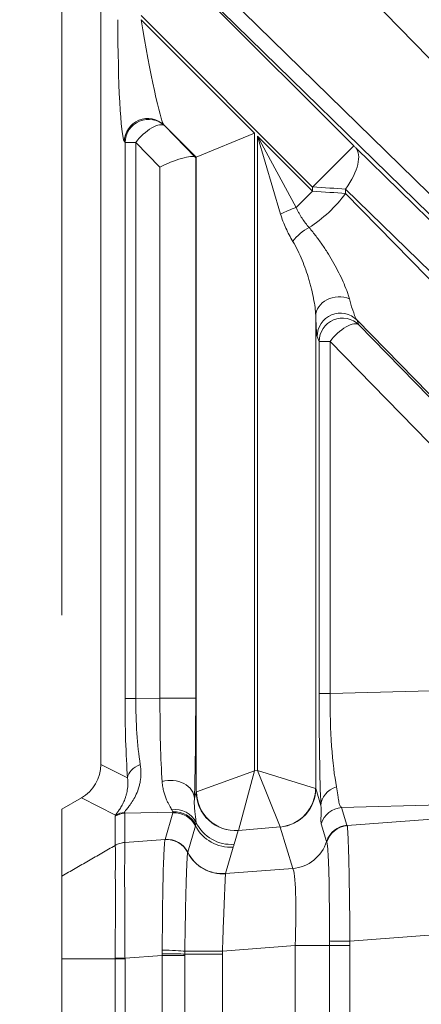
# Model space of a CAD drawing. Header units: millimetres. Extents: x 4 to 836, y 5 to 589.
# Tile 104 of 154: x 612.5 to 617.67, y 331.09 to 343.76. Entities that reach past the tile are written whole.
import ezdxf

# ---------------------------------------------------------------- set-up
doc = ezdxf.new("R2010")
doc.units = ezdxf.units.MM
doc.layers.add('1', color=7, linetype='Continuous', true_color=0xffffff)
doc.styles.add('ideas_simplex', font='simplex.shx')
doc.dimstyles.get("Standard").update_dxf_attribs({"dimtxt": 0.18, "dimasz": 0.18, "dimexe": 0.18, "dimexo": 0.0625, "dimgap": 0.09, "dimtad": 0, "dimtih": 1, "dimtoh": 1, "dimdec": 4, "dimzin": 0, "dimdsep": 46, "dimtxsty": 'Standard', "dimcen": 0.09, "dimadec": 0, "dimazin": 0, "dimtfac": 1, "dimtdec": 4, "dimtofl": 0, "dimtmove": 0, "dimatfit": 3, "dimfxl": 1, "dimtolj": 1, "dimtzin": 0, "dimarcsym": 0})

# ---------------------------------------------------------------- blocks, each defined once
blk = doc.blocks.new('_U7')
at = {"layer": '1', "color": 152, "lineweight": 13}
for p, q in [((695.062702, 354.711299), (597.434386, 354.711299)), ((663.288624, 267.843936), (597.434386, 267.843936))]:
    blk.add_line(p, q, dxfattribs=at)
at = {"layer": '1', "color": 27, "lineweight": 13}
blk.add_line((599.434386, 267.843936), (599.434386, 354.711299), dxfattribs=at)
at = {"layer": '1', "color": 87, "lineweight": 25}
for p, q in [((597.934386, 318.380118), (592.309386, 318.380118)), ((592.309386, 318.380118), (592.309386, 316.880118)), ((597.934386, 316.880118), (597.934386, 318.380118)), ((592.309386, 305.675118), (592.309386, 304.175118)), ((597.934386, 304.175118), (597.934386, 305.675118)), ((592.309386, 304.175118), (597.934386, 304.175118))]:
    blk.add_line(p, q, dxfattribs=at)
at = {"layer": '1', "color": 27, "lineweight": 18}
for points in [[(599.434386, 354.711299), (599.963367, 351.711301), (598.905405, 351.711297)], [(599.434386, 267.843936), (598.905405, 270.843935), (599.963367, 270.843938)]]:
    blk.add_solid(points, dxfattribs=at)
at = {"layer": '1', "color": 87, "linetype": 'Continuous', "lineweight": 25, "char_height": 3, "attachment_point": 7, "rotation": 90, "line_spacing_factor": 1.204819, "style": 'ideas_simplex'}
for s, insert in [('\\W1.2280;86,9', (590.468386, 305.622618)), ('\\W1.2097;3.42', (597.780886, 305.622618))]:
    blk.add_mtext(s, dxfattribs=dict(at, insert=insert))

msp = doc.modelspace()

# ---------------------------------------------------------------- linework, layer by layer
at = {"layer": '1', "color": 152, "linetype": 'Continuous', "lineweight": 13}
msp.add_line((613.039, 336.104), (613.039, 389.013), dxfattribs=at)
at = {"layer": '1', "color": 143, "linetype": 'Continuous', "lineweight": 18}
for p, q in [((613.539, 334.181), (613.539, 351.649)), ((614.363, 342.396), (614.756, 341.994)), ((615.519, 342.304), (614.769, 341.993)), ((614.762, 341.99), (614.769, 341.993)), ((613.039, 333.604), (613.29, 333.75)), ((613.039, 332.744), (613.039, 333.604)), ((613.039, 325.741), (613.039, 331.682))]:
    msp.add_line(p, q, dxfattribs=at)
at = {"layer": '1', "color": 143, "linetype": 'Continuous', "lineweight": 13}
for p, q in [((623.854, 337.041), (613.991, 347.134)), ((613.991, 345.215), (622.627, 336.781)), ((613.93, 345.008), (616.797, 342.141)), ((622.575, 336.569), (613.939, 345.003)), ((616.267, 341.611), (614.059, 343.819)), ((614.059, 343.764), (615.519, 342.304)), ((614.769, 341.993), (614.354, 342.408)), ((614.354, 342.408), (614.363, 342.396)), ((613.852, 342.184), (613.843, 342.196)), ((615.519, 342.304), (615.519, 334.1)), ((615.558, 342.265), (616.267, 341.556)), ((615.558, 342.265), (616.057, 341.347)), ((615.855, 341.263), (615.558, 342.265)), ((615.558, 334.103), (615.558, 342.265)), ((613.991, 342.184), (613.852, 342.184)), ((613.852, 335.028), (613.852, 342.184)), ((613.991, 342.184), (613.991, 335.028)), ((614.302, 341.866), (613.991, 342.184)), ((616.797, 342.141), (616.267, 341.611)), ((616.823, 342.115), (622.524, 336.548)), ((614.762, 341.99), (614.762, 335.036)), ((614.769, 333.828), (614.769, 341.993)), ((614.302, 335.036), (614.302, 341.866)), ((616.057, 341.347), (616.267, 341.556)), ((616.267, 341.556), (616.267, 341.611)), ((616.693, 341.585), (616.693, 341.529)), ((622.393, 336.018), (616.693, 341.585)), ((616.693, 341.529), (621.738, 336.367)), ((616.308, 339.951), (616.308, 333.872)), ((620.808, 335.837), (616.838, 339.9)), ((616.838, 339.9), (616.864, 339.837)), ((616.864, 339.837), (618.552, 338.109)), ((616.352, 339.625), (616.326, 339.688)), ((616.492, 339.625), (616.352, 339.625)), ((616.352, 335.094), (616.352, 339.625)), ((616.492, 339.625), (616.492, 335.094)), ((618.18, 337.897), (616.492, 339.625)), ((616.492, 335.094), (616.352, 335.094)), ((616.492, 335.094), (618.18, 335.139)), ((613.852, 335.028), (613.991, 335.028)), ((613.991, 335.028), (614.302, 335.036)), ((614.762, 335.036), (614.302, 335.036)), ((613.539, 334.181), (613.884, 334.008)), ((615.519, 334.1), (614.772, 333.829)), ((615.519, 334.1), (615.311, 333.333)), ((615.519, 334.1), (615.558, 334.103)), ((615.558, 334.103), (615.848, 333.377)), ((615.558, 334.103), (616.305, 333.873)), ((614.745, 333.743), (614.769, 333.828)), ((616.308, 333.872), (616.375, 333.652)), ((613.731, 333.529), (613.29, 333.75)), ((617.914, 333.66), (616.641, 333.627)), ((616.641, 333.627), (616.71, 333.399)), ((613.724, 333.139), (613.724, 333.514)), ((614.471, 333.569), (613.85, 333.553)), ((613.85, 333.553), (613.85, 333.178)), ((614.368, 333.217), (614.467, 333.557)), ((616.713, 333.394), (617.861, 333.48)), ((614.759, 333.392), (614.66, 333.052)), ((615.31, 333.332), (615.258, 333.154)), ((615.848, 333.377), (615.311, 333.333)), ((616.012, 332.841), (615.848, 333.376)), ((616.448, 333.19), (616.379, 333.417)), ((613.851, 333.177), (614.368, 333.217)), ((615.246, 333.118), (615.147, 332.777)), ((615.146, 332.776), (616.012, 332.841)), ((617.825, 331.987), (616.747, 331.906)), ((616.042, 331.85), (615.106, 331.779)), ((616.042, 325.573), (616.042, 331.85)), ((616.042, 331.85), (616.483, 331.85)), ((616.483, 325.573), (616.483, 331.85)), ((616.483, 331.85), (616.747, 331.85)), ((616.747, 331.85), (616.747, 325.573)), ((613.723, 325.741), (613.723, 331.682)), ((614.332, 331.723), (613.852, 331.687)), ((613.852, 331.682), (613.852, 325.741)), ((614.622, 331.723), (614.332, 331.723)), ((614.332, 325.699), (614.332, 331.723)), ((615.106, 331.741), (614.622, 331.741)), ((614.622, 331.723), (614.622, 325.699)), ((615.106, 331.741), (615.106, 325.681))]:
    msp.add_line(p, q, dxfattribs=at)
for centre, major_axis, ratio, start_param, end_param in [((613.845, 343.678), (-0.005, 1.487), 0.057298, 1.513182, 3.057798), ((614.144, 343.678), (-0.218, 1.276), 0.054067, 1.494586, 3.039203), ((614.142, 342.196), (0.247, 0.17), 0.98985, 0.185255, 2.534841), ((614.151, 342.184), (0.247, 0.17), 0.98985, 0.185255, 2.534841), ((614.151, 342.184), (0.215, 0.21), 0.402972, 0.028606, 1.961924), ((616.293, 341.585), (-0.524, -0.537), 0.410893, 1.952429, 3.112876), ((616.797, 342.143), (-0.05, 0.05), 0.01851, 1.589317, 2.151497), ((616.267, 341.613), (-0.8, 0.05), 0.002306, 1.57094, 2.133121), ((616.267, 341.554), (-0.8, 0.05), 0.002306, 4.150353, 4.712533), ((616.293, 341.529), (0.536, 0.524), 0.402972, 4.213097, 5.103517), ((615.973, 341.263), (0.277, 0.115), 0.162521, 1.196893, 1.9447), ((616.193, 340.912), (0.231, 0.192), 0.43732, 1.104968, 2.054453), ((616.608, 339.951), (0.3, 0.011), 0.822387, 1.079716, 3.095565), ((616.614, 341.201), (-0.238, 1.311), 0.069564, 2.458871, 3.010444), ((616.314, 341.201), (-0.013, 1.516), 0.019978, 2.540613, 3.092185), ((616.626, 339.688), (0.277, 0.115), 0.997667, 0.393526, 2.748067), ((616.652, 339.625), (0.277, 0.115), 0.997667, 0.393526, 2.748067), ((616.652, 339.625), (0.215, 0.21), 0.402972, 0.028606, 1.961924), ((616.408, 335.121), (-0.001, -1.801), 0.031454, 4.727263, 5.665979), ((616.708, 335.121), (-0.01, -1.501), 0.144199, 4.731152, 5.669868), ((614.034, 335.058), (-0.003, -1.801), 0.101223, 4.729259, 5.335078), ((614.333, 335.058), (-0.013, -1.501), 0.227876, 4.734426, 5.340245), ((614.407, 335.06), (-0.007, -1.501), 0.069967, 4.728606, 5.53592), ((614.707, 335.06), (-0.001, 1.801), 0.030434, 3.891833, 4.699147), ((614.183, 334.008), (-0.299, -0.021), 0.656626, 5.132084, 6.175537), ((614.445, 333.743), (0.3, -0.01), 0.776151, 0.041527, 1.988056), ((615.519, 333.848), (-0.75, -0.02), 0.029238, 6.195123, 6.256209), ((615.269, 333.828), (-0.48, 0.14), 0.995643, 0.284559, 1.93418), ((615.27, 333.829), (0.368, -0.339), 0.991771, 3.890384, 5.534394), ((615.807, 333.873), (0.339, 0.368), 0.992996, 3.971219, 5.453559), ((615.808, 333.872), (-0.478, -0.146), 0.996014, 1.356348, 2.843741), ((615.558, 333.851), (-0.75, -0.02), 0.029238, 3.166976, 3.228063), ((616.675, 333.652), (0.3, 0.013), 0.858349, 1.869708, 3.09055), ((614.497, 333.307), (0.298, 0.034), 0.982269, 0.338228, 1.604787), ((614.495, 333.272), (0.284, -0.098), 0.995471, 0.795333, 1.981733), ((616.665, 333.329), (-0.287, -0.088), 0.996014, 4.49794, 5.68434), ((613.874, 333.255), (-0.3, 0), 0.996169, 4.79353, 5.235988), ((617.365, 335.401), (-3.64, -1.89), 0.040137, 6.199821, 6.262344), ((613.881, 333.27), (-0.24, 0.18), 0.981638, 5.462351, 5.874939), ((617.515, 335.142), (-3.668, -1.585), 0.050265, 6.242061, 6.304584), ((614.491, 333.259), (0.288, -0.084), 0.995643, 0.74778, 1.93418), ((615.206, 333.615), (-0.48, 0.14), 0.995643, 0.74778, 1.93418), ((615.218, 333.65), (-0.48, 0.14), 0.995643, 0.730359, 1.93418), ((615.56, 333.351), (-0.25, -0.021), 0.087194, 6.188746, 6.249833), ((615.599, 333.355), (-0.25, -0.021), 0.087194, 3.1606, 3.221686), ((616.735, 333.101), (-0.287, -0.088), 0.996014, 4.49794, 5.68434), ((616.737, 333.096), (-0.268, -0.136), 0.995564, 4.326262, 5.515407), ((614.392, 332.918), (0.292, -0.068), 0.995069, 0.693593, 1.88023), ((614.391, 332.916), (0.297, -0.044), 0.993716, 0.611983, 1.798874), ((614.392, 332.919), (0.288, -0.084), 0.995643, 0.74778, 1.93418), ((613.875, 332.88), (-0.295, -0.056), 0.996153, 4.6081, 5.050478), ((615.971, 333.338), (0.478, 0.146), 0.996014, 4.49794, 5.68434), ((615.106, 333.272), (-0.479, 0.144), 0.995612, 0.757529, 1.943536), ((615.106, 333.274), (-0.48, 0.14), 0.995643, 0.747824, 1.93418), ((615.968, 331.839), (-0.038, -1.006), 0.073389, 1.584419, 3.062485), ((616.768, 331.906), (-0.3, 0.004), 0.000932, 0.312654, 1.500989), ((613.873, 331.687), (-0.3, 0.002), 0.000366, 1.047201, 1.500984), ((614.353, 331.778), (0.3, -0.006), 0.044184, 0.456381, 1.644893), ((614.353, 331.741), (0.3, -0.002), 0.014605, 0.454447, 1.641843), ((615.071, 331.779), (-0.5, -0.001), 0.000077, 0.455936, 1.640609)]:
    msp.add_ellipse(centre, major_axis=major_axis, ratio=ratio, start_param=start_param, end_param=end_param, dxfattribs=at)
at = {"layer": '1', "color": 143, "linetype": 'Continuous', "lineweight": 18}
for centre, major_axis, ratio, start_param, end_param in [((614.462, 341.866), (-0.299, -0.122), 0.210406, 3.255725, 5.189043), ((614.462, 342.29), (-0.3, 0.3), 0.01851, 2.960455, 3.133933), ((613.037, 334.183), (0.449, -0.225), 0.995894, 5.703282, 6.745285)]:
    msp.add_ellipse(centre, major_axis=major_axis, ratio=ratio, start_param=start_param, end_param=end_param, dxfattribs=at)
at = {"layer": '1', "color": 143, "linetype": 'Continuous', "lineweight": 13}
for points, knots in [([(616.057, 341.347), (616.062, 341.334), (616.068, 341.322), (616.08, 341.298), (616.086, 341.287), (616.105, 341.252), (616.118, 341.23), (616.16, 341.166), (616.191, 341.126), (616.222, 341.089)], [0, 0, 0, 0, 0.125, 0.125, 0.25, 0.25, 0.5, 0.5, 1, 1, 1, 1]), ([(616.012, 340.912), (615.98, 340.966), (615.95, 341.021), (615.91, 341.109), (615.898, 341.139), (615.874, 341.2), (615.864, 341.231), (615.855, 341.263)], [0, 0, 0, 0, 0.5, 0.5, 0.75, 0.75, 1, 1, 1, 1]), ([(616.222, 341.089), (616.254, 341.052), (616.284, 341.014), (616.342, 340.939), (616.37, 340.9), (616.423, 340.823), (616.448, 340.784), (616.497, 340.706), (616.52, 340.666), (616.564, 340.588), (616.585, 340.548), (616.624, 340.469), (616.643, 340.431), (616.677, 340.354), (616.692, 340.316), (616.713, 340.261), (616.719, 340.243), (616.731, 340.208), (616.736, 340.191), (616.741, 340.174)], [0, 0, 0, 0, 0.125, 0.125, 0.25, 0.25, 0.375, 0.375, 0.5, 0.5, 0.625, 0.625, 0.75, 0.75, 0.875, 0.875, 0.9375, 0.9375, 1, 1, 1, 1]), ([(616.308, 339.951), (616.307, 339.968), (616.306, 339.986), (616.303, 340.023), (616.301, 340.041), (616.294, 340.098), (616.287, 340.137), (616.272, 340.217), (616.263, 340.257), (616.248, 340.319), (616.242, 340.339), (616.231, 340.381), (616.225, 340.401), (616.207, 340.464), (616.193, 340.505), (616.164, 340.588), (616.148, 340.629), (616.115, 340.711), (616.096, 340.752), (616.057, 340.833), (616.035, 340.873), (616.012, 340.912)], [0, 0, 0, 0, 0.0625, 0.0625, 0.125, 0.125, 0.25, 0.25, 0.375, 0.375, 0.4375, 0.4375, 0.5, 0.5, 0.625, 0.625, 0.75, 0.75, 0.875, 0.875, 1, 1, 1, 1]), ([(614.048, 334.179), (614.06, 334.103), (614.059, 334.031), (614.045, 333.946), (614.041, 333.929), (614.033, 333.896), (614.028, 333.88), (614.013, 333.833), (614.001, 333.804), (613.974, 333.75), (613.96, 333.725), (613.938, 333.691), (613.93, 333.68), (613.916, 333.66), (613.908, 333.65), (613.888, 333.624), (613.875, 333.608), (613.856, 333.583), (613.849, 333.573), (613.847, 333.566)], [0, 0, 0, 0, 0.25, 0.25, 0.3125, 0.3125, 0.375, 0.375, 0.5, 0.5, 0.625, 0.625, 0.6875, 0.6875, 0.75, 0.75, 0.875, 0.875, 1, 1, 1, 1]), ([(613.731, 333.529), (613.734, 333.535), (613.738, 333.543), (613.752, 333.562), (613.76, 333.573), (613.774, 333.593), (613.779, 333.6), (613.789, 333.615), (613.794, 333.623), (613.81, 333.648), (613.82, 333.667), (613.84, 333.708), (613.849, 333.73), (613.861, 333.766), (613.865, 333.779), (613.872, 333.804), (613.875, 333.817), (613.888, 333.885), (613.891, 333.945), (613.884, 334.008)], [0, 0, 0, 0, 0.125, 0.125, 0.25, 0.25, 0.3125, 0.3125, 0.375, 0.375, 0.5, 0.5, 0.625, 0.625, 0.6875, 0.6875, 0.75, 0.75, 1, 1, 1, 1]), ([(614.454, 333.598), (614.445, 333.612), (614.435, 333.63), (614.417, 333.663), (614.412, 333.674), (614.399, 333.7), (614.393, 333.713), (614.375, 333.758), (614.363, 333.791), (614.347, 333.848), (614.343, 333.868), (614.335, 333.912), (614.332, 333.935), (614.33, 333.96)], [0, 0, 0, 0, 0.25, 0.25, 0.375, 0.375, 0.5, 0.5, 0.75, 0.75, 0.875, 0.875, 1, 1, 1, 1]), ([(616.576, 333.894), (616.583, 333.856), (616.588, 333.822), (616.595, 333.775), (616.597, 333.761), (616.6, 333.734), (616.602, 333.722), (616.608, 333.688), (616.613, 333.67), (616.625, 333.642), (616.632, 333.633), (616.641, 333.627)], [0, 0, 0, 0, 0.25, 0.25, 0.375, 0.375, 0.5, 0.5, 0.75, 0.75, 1, 1, 1, 1]), ([(614.745, 333.743), (614.744, 333.722), (614.744, 333.703), (614.744, 333.667), (614.745, 333.65), (614.748, 333.602), (614.751, 333.574), (614.758, 333.524), (614.761, 333.503), (614.765, 333.465), (614.767, 333.449), (614.767, 333.435)], [0, 0, 0, 0, 0.125, 0.125, 0.25, 0.25, 0.5, 0.5, 0.75, 0.75, 1, 1, 1, 1]), ([(616.379, 333.417), (616.377, 333.425), (616.375, 333.435), (616.374, 333.461), (616.374, 333.477), (616.376, 333.516), (616.377, 333.539), (616.377, 333.591), (616.377, 333.62), (616.375, 333.652)], [0, 0, 0, 0, 0.25, 0.25, 0.5, 0.5, 0.75, 0.75, 1, 1, 1, 1]), ([(616.713, 333.394), (616.713, 333.392), (616.714, 333.389), (616.715, 333.383), (616.715, 333.379), (616.717, 333.367), (616.718, 333.357), (616.72, 333.32), (616.722, 333.287), (616.725, 333.236), (616.725, 333.225), (616.726, 333.203), (616.727, 333.168), (616.73, 333.103), (616.731, 333.045), (616.733, 332.983), (616.734, 332.95), (616.736, 332.847), (616.738, 332.774), (616.74, 332.657), (616.74, 332.617), (616.741, 332.555), (616.742, 332.534), (616.742, 332.491), (616.742, 332.47), (616.744, 332.361), (616.745, 332.273), (616.746, 332.137), (616.746, 332.091), (616.747, 332.022), (616.747, 331.999), (616.747, 331.952), (616.747, 331.929), (616.747, 331.906)], [0, 0, 0, 0, 0.03125, 0.03125, 0.0625, 0.0625, 0.125, 0.125, 0.25, 0.25, 0.28125, 0.28125, 0.3125, 0.375, 0.4375, 0.4375, 0.5, 0.5, 0.625, 0.625, 0.6875, 0.6875, 0.71875, 0.71875, 0.75, 0.75, 0.875, 0.875, 0.9375, 0.9375, 0.96875, 0.96875, 1, 1, 1, 1]), ([(614.331, 331.792), (614.331, 331.881), (614.332, 331.968), (614.333, 332.096), (614.333, 332.139), (614.334, 332.202), (614.334, 332.223), (614.334, 332.264), (614.334, 332.285), (614.336, 332.387), (614.337, 332.465), (614.339, 332.576), (614.34, 332.612), (614.341, 332.664), (614.341, 332.681), (614.342, 332.715), (614.342, 332.731), (614.344, 332.812), (614.346, 332.871), (614.349, 332.95), (614.35, 332.975), (614.352, 333.021), (614.353, 333.043), (614.356, 333.103), (614.358, 333.135), (614.361, 333.173), (614.362, 333.184), (614.364, 333.197), (614.365, 333.201), (614.366, 333.208), (614.366, 333.211), (614.367, 333.213)], [0, 0, 0, 0, 0.125, 0.125, 0.1875, 0.1875, 0.21875, 0.21875, 0.25, 0.25, 0.375, 0.375, 0.4375, 0.4375, 0.46875, 0.46875, 0.5, 0.5, 0.625, 0.625, 0.6875, 0.6875, 0.75, 0.75, 0.875, 0.875, 0.9375, 0.9375, 0.96875, 0.96875, 1, 1, 1, 1]), ([(613.723, 331.688), (613.723, 331.71), (613.723, 331.733), (613.723, 331.778), (613.723, 331.801), (613.724, 331.868), (613.725, 331.913), (613.727, 332.045), (613.728, 332.131), (613.729, 332.236), (613.729, 332.257), (613.729, 332.299), (613.729, 332.36), (613.729, 332.419), (613.729, 332.532), (613.728, 332.604), (613.727, 332.704), (613.727, 332.736), (613.727, 332.796), (613.727, 332.854), (613.728, 332.904), (613.729, 332.952), (613.729, 332.974), (613.729, 333.034), (613.729, 333.065), (613.728, 333.102), (613.727, 333.112), (613.727, 333.124), (613.726, 333.128), (613.726, 333.134), (613.725, 333.136), (613.725, 333.138)], [0, 0, 0, 0, 0.03125, 0.03125, 0.0625, 0.0625, 0.125, 0.125, 0.25, 0.25, 0.28125, 0.28125, 0.3125, 0.375, 0.375, 0.5, 0.5, 0.5625, 0.5625, 0.625, 0.6875, 0.6875, 0.75, 0.75, 0.875, 0.875, 0.9375, 0.9375, 0.96875, 0.96875, 1, 1, 1, 1]), ([(613.724, 333.139), (613.743, 333.15), (613.764, 333.159), (613.806, 333.172), (613.828, 333.176), (613.85, 333.178)], [0, 0, 0, 0, 0.5, 0.5, 1, 1, 1, 1]), ([(613.851, 333.177), (613.851, 333.175), (613.851, 333.173), (613.851, 333.167), (613.851, 333.163), (613.851, 333.15), (613.851, 333.14), (613.851, 333.103), (613.85, 333.07), (613.849, 333.008), (613.849, 332.986), (613.848, 332.937), (613.847, 332.885), (613.846, 332.826), (613.846, 332.764), (613.846, 332.732), (613.847, 332.629), (613.848, 332.555), (613.85, 332.438), (613.85, 332.398), (613.85, 332.336), (613.851, 332.315), (613.851, 332.272), (613.851, 332.251), (613.851, 332.143), (613.851, 332.054), (613.851, 331.918), (613.851, 331.873), (613.851, 331.803), (613.851, 331.78), (613.851, 331.734), (613.851, 331.71), (613.852, 331.687)], [0, 0, 0, 0, 0.03125, 0.03125, 0.0625, 0.0625, 0.125, 0.125, 0.25, 0.25, 0.3125, 0.3125, 0.375, 0.4375, 0.4375, 0.5, 0.5, 0.625, 0.625, 0.6875, 0.6875, 0.71875, 0.71875, 0.75, 0.75, 0.875, 0.875, 0.9375, 0.9375, 0.96875, 0.96875, 1, 1, 1, 1]), ([(616.483, 331.909), (616.483, 331.929), (616.483, 331.949), (616.483, 331.988), (616.483, 332.008), (616.484, 332.067), (616.484, 332.106), (616.484, 332.221), (616.484, 332.296), (616.483, 332.388), (616.483, 332.406), (616.482, 332.442), (616.482, 332.496), (616.481, 332.547), (616.48, 332.646), (616.479, 332.709), (616.476, 332.826), (616.474, 332.879), (616.471, 332.95), (616.47, 332.972), (616.469, 333.003), (616.468, 333.013), (616.467, 333.033), (616.466, 333.042), (616.464, 333.086), (616.461, 333.115), (616.457, 333.148), (616.456, 333.157), (616.454, 333.169), (616.453, 333.172), (616.452, 333.178), (616.451, 333.181), (616.451, 333.183)], [0, 0, 0, 0, 0.03125, 0.03125, 0.0625, 0.0625, 0.125, 0.125, 0.25, 0.25, 0.28125, 0.28125, 0.3125, 0.375, 0.375, 0.5, 0.5, 0.625, 0.625, 0.6875, 0.6875, 0.71875, 0.71875, 0.75, 0.75, 0.875, 0.875, 0.9375, 0.9375, 0.96875, 0.96875, 1, 1, 1, 1]), ([(614.659, 333.05), (614.658, 333.042), (614.656, 333.026), (614.653, 332.994), (614.653, 332.981), (614.651, 332.96), (614.651, 332.952), (614.65, 332.936), (614.649, 332.927), (614.647, 332.883), (614.645, 332.842), (614.643, 332.771), (614.642, 332.746), (614.64, 332.693), (614.639, 332.665), (614.637, 332.578), (614.635, 332.516), (614.633, 332.417), (614.632, 332.382), (614.631, 332.33), (614.631, 332.312), (614.63, 332.276), (614.63, 332.258), (614.628, 332.166), (614.627, 332.091), (614.625, 331.976), (614.624, 331.937), (614.623, 331.858), (614.623, 331.818), (614.622, 331.779)], [0, 0, 0, 0, 0.125, 0.125, 0.1875, 0.1875, 0.21875, 0.21875, 0.25, 0.25, 0.375, 0.375, 0.4375, 0.4375, 0.5, 0.5, 0.625, 0.625, 0.6875, 0.6875, 0.71875, 0.71875, 0.75, 0.75, 0.875, 0.875, 0.9375, 0.9375, 1, 1, 1, 1]), ([(615.146, 332.776), (615.146, 332.77), (615.145, 332.759), (615.144, 332.734), (615.143, 332.725), (615.142, 332.708), (615.142, 332.702), (615.141, 332.69), (615.141, 332.683), (615.14, 332.649), (615.138, 332.616), (615.136, 332.561), (615.135, 332.541), (615.134, 332.51), (615.133, 332.499), (615.132, 332.477), (615.132, 332.466), (615.13, 332.409), (615.128, 332.36), (615.125, 332.294), (615.125, 332.281), (615.124, 332.254), (615.123, 332.24), (615.121, 332.198), (615.12, 332.17), (615.117, 332.084), (615.115, 332.025), (615.112, 331.934), (615.111, 331.903), (615.108, 331.841), (615.107, 331.81), (615.106, 331.779)], [0, 0, 0, 0, 0.125, 0.125, 0.1875, 0.1875, 0.21875, 0.21875, 0.25, 0.25, 0.375, 0.375, 0.4375, 0.4375, 0.46875, 0.46875, 0.5, 0.5, 0.625, 0.625, 0.65625, 0.65625, 0.6875, 0.6875, 0.75, 0.75, 0.875, 0.875, 0.9375, 0.9375, 1, 1, 1, 1]), ([(613.723, 331.681), (613.742, 331.682), (613.763, 331.682), (613.807, 331.682), (613.829, 331.682), (613.852, 331.682)], [0, 0, 0, 0, 0.5, 0.5, 1, 1, 1, 1])]:
    msp.add_open_spline(points, degree=3, knots=knots, dxfattribs=at)
for points, degree in [([(614.471, 333.569), (614.467, 333.576), (614.462, 333.585), (614.454, 333.598)], 3), ([(614.467, 333.557), (614.468, 333.561), (614.469, 333.565), (614.471, 333.569)], 3), ([(614.763, 333.405), (614.762, 333.401), (614.76, 333.396), (614.759, 333.392)], 3), ([(614.767, 333.435), (614.767, 333.423), (614.766, 333.413), (614.763, 333.405)], 3), ([(616.71, 333.399), (616.711, 333.397), (616.712, 333.395), (616.713, 333.394)], 3), ([(614.367, 333.215), (614.367, 333.216), (614.368, 333.216), (614.368, 333.217)], 3), ([(614.367, 333.213), (614.367, 333.214), (614.367, 333.215), (614.367, 333.215)], 3), ([(613.039, 332.744), (613.724, 333.139)], 1), ([(613.725, 333.138), (613.725, 333.138), (613.725, 333.139), (613.725, 333.139)], 3), ([(613.851, 333.178), (613.851, 333.178), (613.851, 333.178), (613.851, 333.177)], 3), ([(615.258, 333.154), (615.256, 333.148), (615.252, 333.136), (615.248, 333.124), (615.246, 333.118)], 3), ([(616.451, 333.183), (616.45, 333.186), (616.449, 333.188), (616.448, 333.19)], 3), ([(614.66, 333.051), (614.66, 333.051), (614.66, 333.05), (614.659, 333.05)], 3), ([(614.66, 333.052), (614.66, 333.052), (614.66, 333.052), (614.66, 333.051)], 3), ([(615.147, 332.777), (615.147, 332.777), (615.147, 332.776), (615.146, 332.776)], 3), ([(616.483, 331.85), (616.483, 331.87), (616.483, 331.889), (616.483, 331.909)], 3), ([(616.747, 331.906), (616.747, 331.887), (616.747, 331.868), (616.747, 331.85)], 3), ([(613.723, 331.682), (613.039, 331.682)], 1), ([(613.723, 331.682), (613.723, 331.684), (613.723, 331.686), (613.723, 331.688)], 3), ([(613.852, 331.687), (613.852, 331.685), (613.852, 331.683), (613.852, 331.682)], 3), ([(614.331, 331.746), (614.331, 331.761), (614.331, 331.777), (614.331, 331.792)], 3), ([(614.332, 331.723), (614.331, 331.731), (614.331, 331.738), (614.331, 331.746)], 3), ([(614.622, 331.779), (614.622, 331.766), (614.622, 331.754), (614.622, 331.741)], 3), ([(614.622, 331.741), (614.622, 331.735), (614.622, 331.729), (614.622, 331.723)], 3), ([(615.106, 331.779), (615.106, 331.766), (615.106, 331.754), (615.106, 331.741)], 3)]:
    msp.add_open_spline(points, degree=degree, dxfattribs=at)
at = {"layer": '1', "color": 143, "linetype": 'Continuous', "lineweight": 18}
msp.add_open_spline([(613.039, 331.682), (613.039, 331.694), (613.039, 331.707), (613.039, 332.001), (613.039, 332.275), (613.039, 332.624), (613.039, 332.723), (613.039, 332.744)], degree=3, knots=[0, 0, 0, 0, 0.02412, 0.02412, 0.555511, 0.555511, 1, 1, 1, 1], dxfattribs=at)

# ---------------------------------------------------------------- dimensions: what is measured, and where the dimension line sits
at = {"layer": '1', "color": 87, "linetype": 'Continuous', "lineweight": 25}
dim = msp.add_linear_dim(base=(599.434, 267.844), p1=(701.22, 354.711), p2=(665.789, 267.844), angle=90, text='<>\\P[\\C87;{\\H1.00x;\\Fsimplex.shx;3.42\\Fsimplex.shx;}\\C87; ]', dimstyle='Standard', override={"dimtxt": 3, "dimasz": 3, "dimexe": 2, "dimexo": 2.5, "dimgap": 1.5, "dimtad": 1, "dimtih": 0, "dimtoh": 0, "dimdec": 1, "dimlfac": 1, "dimzin": 8, "dimdsep": 44, "dimlunit": 2, "dimtxsty": 'ideas_simplex', "dimsah": 1, "dimse1": 0, "dimse2": 0, "dimsd1": 0, "dimsd2": 0, "dimclrd": 27, "dimclre": 152, "dimclrt": 87, "dimtol": 0, "dimtm": -0.1, "dimtfac": 0.5, "dimtdec": 2, "dimtofl": 1, "dimtmove": 0, "dimtzin": 8, "dimlwd": 13, "dimlwe": 13}, dxfattribs=at)
dim.commit()
dim.dimension.update_dxf_attribs({"geometry": '_U7', "text_midpoint": (599.434, 311.278), "dimtype": 160})

doc.saveas('drawing.dxf')
